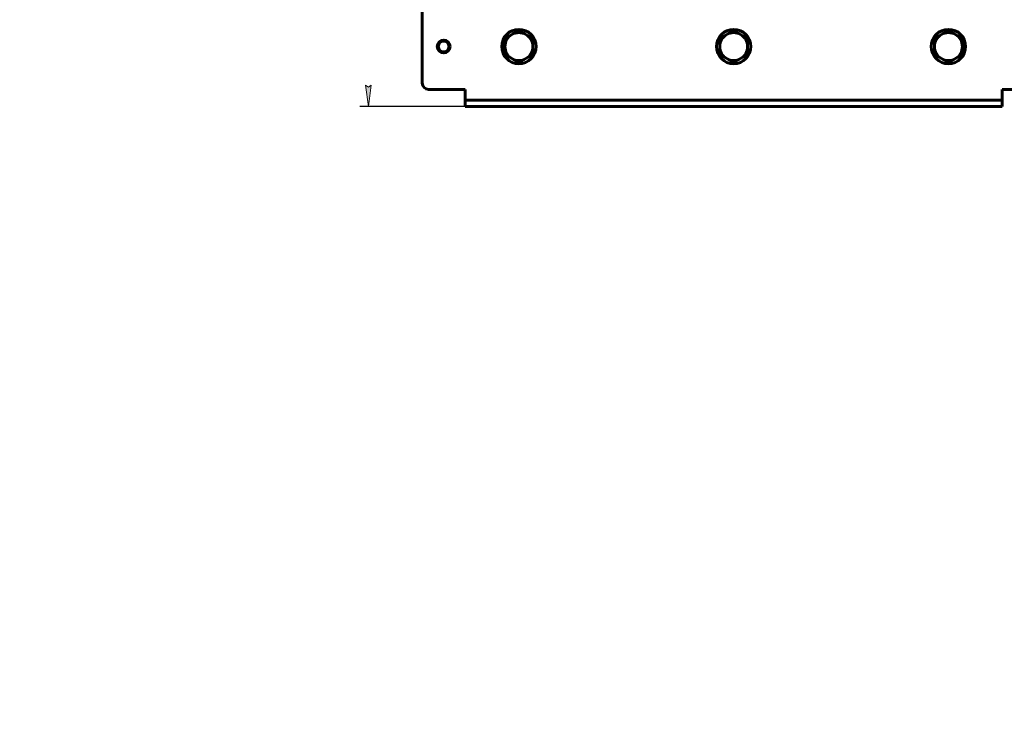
# Model space of a CAD drawing. Header units: millimetres. Extents: x 0 to 420, y 0 to 594.
# Tile 1 of 6: x 0 to 229, y 0 to 161. Entities that reach past the tile are written whole.
import ezdxf

# ---------------------------------------------------------------- set-up
doc = ezdxf.new("R2010")
doc.units = ezdxf.units.MM
doc.linetypes.add('K5LT_BASIC', pattern=[0])
doc.linetypes.add('K5LT_THIN', pattern=[0])
doc.layers.add('Системный слой', color=7, linetype='Continuous')
doc.styles.add('KDIMTEXTSTYLE', font='GOST_AU.SHX', dxfattribs={"width": 0.96, "oblique": 15, "height": 5})
doc.dimstyles.new('KDIMSTYLE (0.50)', dxfattribs={"dimtxt": 5, "dimasz": 1, "dimexe": 2, "dimexo": 0, "dimgap": 1, "dimtad": 1, "dimlfac": 2, "dimtxsty": 'KDIMTEXTSTYLE', "dimsah": 1, "dimcen": 0, "dimdle": 1, "dimadec": 0, "dimazin": 0, "dimtfac": 0.667, "dimtmove": 0, "dimatfit": 3, "dimfxl": 1, "dimtvp": 1, "dimtolj": 1, "dimtzin": 0, "dimarcsym": 0})

# ---------------------------------------------------------------- blocks, each defined once
blk = doc.blocks.new('KDIMARROW_01')
at = {"layer": 'Системный слой'}
blk.add_hatch(color=0, dxfattribs=at).paths.add_polyline_path([(-5, -0.66), (0, 0), (-5, 0.66), (-4.5, 0)])
at = {"layer": 'Системный слой', "color": 0, "linetype": 'K5LT_THIN', "lineweight": 18}
for p, q in [((-4.5, 0), (-5, 0.66)), ((-5, 0.66), (0, 0)), ((0, 0), (-5, -0.66)), ((-5, -0.66), (-4.5, 0)), ((0, 0), (-1, 0))]:
    blk.add_line(p, q, dxfattribs=at)

msp = doc.modelspace()

# ---------------------------------------------------------------- linework, layer by layer
at = {"layer": 'Системный слой', "color": 150, "linetype": 'K5LT_BASIC', "lineweight": 60, "true_color": 0x0080ff}
for p, q in [((93.6926, 163.5528), (93.6926, 146.5528)), ((116.1926, 158.8055), (114.5676, 157.8674)), ((117.8176, 157.8674), (116.1926, 158.8055)), ((166.1926, 158.8055), (164.5676, 157.8674)), ((167.8176, 157.8674), (166.1926, 158.8055)), ((216.1926, 158.8055), (214.5676, 157.8674)), ((217.8176, 157.8674), (216.1926, 158.8055)), ((114.5676, 157.8674), (112.9426, 156.9292)), ((112.9426, 156.9292), (112.9426, 155.0528)), ((119.4426, 156.9292), (117.8176, 157.8674)), ((119.4426, 155.0528), (119.4426, 156.9292)), ((164.5676, 157.8674), (162.9426, 156.9292)), ((162.9426, 156.9292), (162.9426, 155.0528)), ((169.4426, 156.9292), (167.8176, 157.8674)), ((169.4426, 155.0528), (169.4426, 156.9292)), ((214.5676, 157.8674), (212.9426, 156.9292)), ((212.9426, 156.9292), (212.9426, 155.0528)), ((219.4426, 156.9292), (217.8176, 157.8674)), ((219.4426, 155.0528), (219.4426, 156.9292)), ((112.9426, 155.0528), (112.9426, 153.1764)), ((119.4426, 153.1764), (119.4426, 155.0528)), ((162.9426, 155.0528), (162.9426, 153.1764)), ((169.4426, 153.1764), (169.4426, 155.0528)), ((212.9426, 155.0528), (212.9426, 153.1764)), ((219.4426, 153.1764), (219.4426, 155.0528)), ((112.9426, 153.1764), (114.5676, 152.2382)), ((114.5676, 152.2382), (116.1926, 151.3)), ((116.1926, 151.3), (117.8176, 152.2382)), ((117.8176, 152.2382), (119.4426, 153.1764)), ((162.9426, 153.1764), (164.5676, 152.2382)), ((164.5676, 152.2382), (166.1926, 151.3)), ((166.1926, 151.3), (167.8176, 152.2382)), ((167.8176, 152.2382), (169.4426, 153.1764)), ((212.9426, 153.1764), (214.5676, 152.2382)), ((214.5676, 152.2382), (216.1926, 151.3)), ((216.1926, 151.3), (217.8176, 152.2382)), ((217.8176, 152.2382), (219.4426, 153.1764)), ((95.1926, 145.0528), (103.6926, 145.0528)), ((103.6926, 142.5528), (103.6926, 145.0528)), ((228.6926, 142.5528), (228.6926, 145.0528)), ((228.6926, 145.0528), (237.1926, 145.0528)), ((103.6926, 142.5528), (105.1926, 142.5528)), ((103.6926, 141.0528), (103.6926, 142.5528)), ((105.1926, 142.5528), (227.1926, 142.5528)), ((227.1926, 142.5528), (228.6926, 142.5528)), ((228.6926, 142.5528), (228.6926, 141.0528)), ((105.1926, 141.0528), (103.6926, 141.0528)), ((105.1926, 141.0528), (227.1926, 141.0528)), ((228.6926, 141.0528), (227.1926, 141.0528))]:
    msp.add_line(p, q, dxfattribs=at)
for centre, radius in [((116.1926, 155.0528), 4), ((166.1926, 155.0528), 4), ((216.1926, 155.0528), 4), ((98.6926, 155.0528), 1.5)]:
    msp.add_circle(centre, radius, dxfattribs=at)
for centre, radius, start, end in [((116.1926, 155.0528), 3.25, 60, 120), ((166.1926, 155.0528), 3.25, 60, 120), ((216.1926, 155.0528), 3.25, 60, 120), ((98.6926, 155.0528), 1.25, 360, 180), ((116.1926, 155.0528), 3.25, 120, 180), ((116.1926, 155.0528), 3.25, 360, 60), ((166.1926, 155.0528), 3.25, 120, 180), ((166.1926, 155.0528), 3.25, 360, 60), ((216.1926, 155.0528), 3.25, 120, 180), ((216.1926, 155.0528), 3.25, 360, 60), ((98.6926, 155.0528), 1.25, 180, 360), ((116.1926, 155.0528), 3.25, 180, 240), ((116.1926, 155.0528), 3.25, 300, 360), ((166.1926, 155.0528), 3.25, 180, 240), ((166.1926, 155.0528), 3.25, 300, 360), ((216.1926, 155.0528), 3.25, 180, 240), ((216.1926, 155.0528), 3.25, 300, 360), ((116.1926, 155.0528), 3.25, 240, 300), ((166.1926, 155.0528), 3.25, 240, 300), ((216.1926, 155.0528), 3.25, 240, 300), ((95.1926, 146.5528), 1.5, 180, 270)]:
    msp.add_arc(centre, radius, start, end, dxfattribs=at)

# ---------------------------------------------------------------- dimensions: what is measured, and where the dimension line sits
at = {"layer": 'Системный слой', "color": 7}
msp.add_linear_dim(base=(81.1926, 291.0528), p1=(105.1926, 141.0528), p2=(153.1926, 291.0528), angle=90, location=(81.1926, 216.0528), text='\\H5.0;\\W0.965;\\Q15;\\H5.0;\\W0.965;\\Q15;\\Q15;В', dimstyle='KDIMSTYLE (0.50)', override={"dimexo": 0, "dimblk1": 'KDIMARROW_01', "dimblk2": 'KDIMARROW_01', "dimse1": 0, "dimse2": 0, "dimclrt": 7, "dimtolj": 1}, dxfattribs=at).render()

doc.saveas('drawing.dxf')
